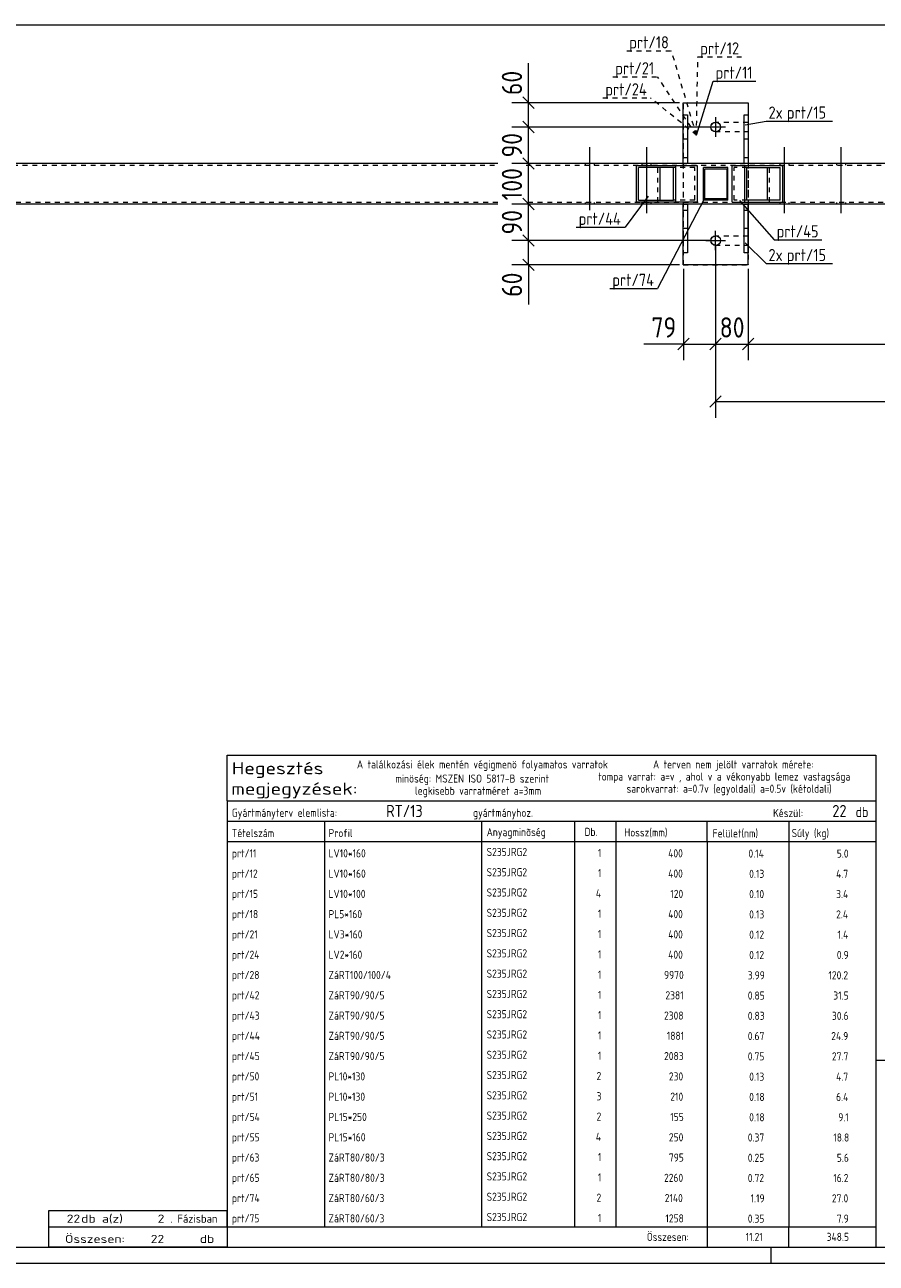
# Model space of a CAD drawing. Header units: millimetres. Extents: x 1 to 1188, y 1 to 840.
# Tile 3 of 6: x 814 to 1024, y 1 to 306. Entities that reach past the tile are written whole.
import ezdxf

# ---------------------------------------------------------------- set-up
doc = ezdxf.new("R2010")
doc.units = ezdxf.units.MM
doc.header["$LTSCALE"] = 0.6
doc.linetypes.add('XKITLINE00', pattern=[0])
doc.linetypes.add('XKITLINE02', pattern=[4, 2, -2])
for name, color, linetype, lineweight in [('Bolt', 7, 'Continuous', 0), ('DrawingSheet', 5, 'Continuous', 0), ('OtherObjectType', 1, 'Continuous', 0), ('Part', 2, 'Continuous', 0), ('PartMark', 3, 'Continuous', 0), ('Z-DIMENSIONS', 1, 'Continuous', 0)]:
    doc.layers.add(name, color=color, linetype=linetype, lineweight=lineweight)
doc.styles.add('ISOCPEUR', font='ISOCPEUR.TTF')

msp = doc.modelspace()

# ---------------------------------------------------------------- linework, layer by layer
at = {"layer": 'Bolt', "color": 4, "linetype": 'XKITLINE00', "lineweight": 0}
for p, q in [((986.7, 281.26), (981.9, 281.26)), ((984.3, 283.66), (984.3, 278.86)), ((953.3, 260.73), (953.3, 276.26)), ((967.3, 260.01), (967.3, 276.26)), ((1001.3, 260.01), (1001.3, 276.26)), ((1015.3, 260.01), (1015.3, 276.26)), ((952.2, 271.86), (952.2, 272.26)), ((954.4, 271.86), (954.4, 272.26)), ((966.2, 271.86), (966.2, 272.26)), ((968.4, 271.86), (968.4, 272.26)), ((1000.2, 271.86), (1000.2, 272.26)), ((1002.4, 271.86), (1002.4, 272.26)), ((1014.2, 271.86), (1014.2, 272.26)), ((1016.4, 271.86), (1016.4, 272.26)), ((952.2, 262.26), (952.2, 262.66)), ((954.4, 262.26), (954.4, 262.66)), ((966.2, 262.26), (966.2, 262.66)), ((968.4, 262.26), (968.4, 262.66)), ((1000.2, 262.26), (1000.2, 262.66)), ((1002.4, 262.26), (1002.4, 262.66)), ((1014.2, 262.26), (1014.2, 262.66)), ((1016.4, 262.26), (1016.4, 262.66)), ((984.3, 250.86), (984.3, 255.66)), ((981.9, 253.26), (986.7, 253.26))]:
    msp.add_line(p, q, dxfattribs=at)
for centre in [(984.3, 281.26), (984.3, 253.26)]:
    msp.add_circle(centre, 1.2, dxfattribs=at)
at = {"layer": 'DrawingSheet', "color": 3, "linetype": 'XKITLINE00', "lineweight": 0}
msp.add_line((5, 5), (1184, 5), dxfattribs=at)
at = {"layer": 'DrawingSheet', "color": 2, "linetype": 'XKITLINE00', "lineweight": 0}
for p, q in [((998, 1), (998, 5)), ((1, 1), (1188, 1))]:
    msp.add_line(p, q, dxfattribs=at)
at = {"layer": 'OtherObjectType', "color": 7, "linetype": 'XKITLINE00', "lineweight": 0}
for p, q in [((863.84, 115.05), (863.84, 126.3)), ((863.84, 126.3), (1023.84, 126.3)), ((1023.84, 126.3), (1023.84, 115.05)), ((863.84, 115.05), (1023.84, 115.05)), ((863.84, 115.05), (1023.84, 115.05)), ((863.84, 115.05), (863.84, 110.05)), ((1023.84, 115.05), (1023.84, 110.05)), ((863.84, 110.05), (1023.84, 110.05)), ((863.84, 110.05), (863.84, 105.05)), ((887.84, 110.05), (887.84, 105.05)), ((926.61, 105.05), (926.61, 110.05)), ((949.5, 110.05), (949.5, 105.05)), ((959.7, 110.05), (959.7, 105.18)), ((982.15, 110.05), (982.15, 105.05)), ((1002.33, 110.05), (1002.33, 105.05)), ((1023.84, 110.05), (1023.84, 105.05)), ((863.84, 105.05), (1023.84, 105.05)), ((863.84, 105.05), (863.84, 100.05)), ((887.84, 105.05), (887.84, 100.05)), ((926.61, 100.05), (926.61, 105.05)), ((949.5, 105.05), (949.5, 100.05)), ((959.67, 105.05), (959.67, 100.05)), ((982.18, 105.05), (982.18, 100.05)), ((1002.33, 105.05), (1002.33, 100.05)), ((1023.84, 105.05), (1023.84, 100.05)), ((863.84, 100.05), (863.84, 95.05)), ((887.84, 100.05), (887.84, 95.05)), ((926.61, 95.05), (926.61, 100.05)), ((949.5, 100.05), (949.5, 95.05)), ((959.67, 100.05), (959.67, 95.05)), ((982.18, 100.05), (982.18, 95.05)), ((1002.33, 100.05), (1002.33, 95.05)), ((1023.84, 100.05), (1023.84, 95.05)), ((863.84, 95.05), (863.84, 90.05)), ((887.84, 95.05), (887.84, 90.05)), ((926.61, 90.05), (926.61, 95.05)), ((949.5, 95.05), (949.5, 90.05)), ((959.67, 95.05), (959.67, 90.05)), ((982.18, 95.05), (982.18, 90.05)), ((1002.33, 95.05), (1002.33, 90.05)), ((1023.84, 95.05), (1023.84, 90.05)), ((863.84, 90.05), (863.84, 85.05)), ((887.84, 90.05), (887.84, 85.05)), ((926.61, 85.05), (926.61, 90.05)), ((949.5, 90.05), (949.5, 85.05)), ((959.67, 90.04), (959.67, 85.04)), ((982.18, 90.05), (982.18, 85.05)), ((1002.33, 90.05), (1002.33, 85.05)), ((1023.84, 90.05), (1023.84, 85.05)), ((863.84, 85.04), (863.84, 80.04)), ((887.84, 85.04), (887.84, 80.04)), ((926.61, 80.04), (926.61, 85.04)), ((949.5, 85.04), (949.5, 80.04)), ((959.67, 85.04), (959.67, 80.04)), ((982.18, 85.04), (982.18, 80.04)), ((1002.33, 85.04), (1002.33, 80.04)), ((1023.84, 85.04), (1023.84, 80.04)), ((863.84, 80.04), (863.84, 75.04)), ((887.84, 80.04), (887.84, 75.04)), ((926.61, 75.04), (926.61, 80.04)), ((949.5, 80.04), (949.5, 75.04)), ((959.67, 80.04), (959.67, 75.04)), ((982.18, 80.04), (982.18, 75.04)), ((1002.33, 80.04), (1002.33, 75.04)), ((1023.84, 80.04), (1023.84, 75.04)), ((863.84, 75.04), (863.84, 70.04)), ((887.84, 75.04), (887.84, 70.04)), ((926.61, 70.04), (926.61, 75.04)), ((949.5, 75.04), (949.5, 70.04)), ((959.67, 75.03), (959.67, 70.03)), ((982.18, 75.04), (982.18, 70.04)), ((1002.33, 75.04), (1002.33, 70.04)), ((1023.84, 75.04), (1023.84, 70.04)), ((863.84, 70.03), (863.84, 65.03)), ((887.84, 70.03), (887.84, 65.03)), ((926.61, 65.03), (926.61, 70.03)), ((949.5, 70.03), (949.5, 65.03)), ((959.67, 70.03), (959.67, 65.03)), ((982.18, 70.03), (982.18, 65.03)), ((1002.33, 70.03), (1002.33, 65.03)), ((1023.84, 70.03), (1023.84, 65.03)), ((863.84, 65.03), (863.84, 60.03)), ((887.84, 65.03), (887.84, 60.03)), ((926.61, 60.03), (926.61, 65.03)), ((949.5, 65.03), (949.5, 60.03)), ((959.67, 65.03), (959.67, 60.03)), ((982.18, 65.03), (982.18, 60.03)), ((1002.33, 65.03), (1002.33, 60.03)), ((1023.84, 65.03), (1023.84, 60.03)), ((863.84, 60.03), (863.84, 55.03)), ((887.84, 60.03), (887.84, 55.03)), ((926.61, 55.03), (926.61, 60.03)), ((949.5, 60.03), (949.5, 55.03)), ((959.67, 60.03), (959.67, 55.03)), ((982.18, 60.03), (982.18, 55.03)), ((1002.33, 60.03), (1002.33, 55.03)), ((1023.84, 60.03), (1023.84, 55.03)), ((863.84, 55.03), (863.84, 50.03)), ((887.84, 55.03), (887.84, 50.03)), ((926.61, 50.03), (926.61, 55.03)), ((949.5, 55.03), (949.5, 50.03)), ((959.67, 55.02), (959.67, 50.02)), ((982.18, 55.03), (982.18, 50.03)), ((1002.33, 55.03), (1002.33, 50.03)), ((1023.84, 55.03), (1023.84, 50.03)), ((863.84, 50.02), (863.84, 45.02)), ((887.84, 50.02), (887.84, 45.02)), ((926.61, 45.02), (926.61, 50.02)), ((949.5, 50.02), (949.5, 45.02)), ((959.67, 50.02), (959.67, 45.02)), ((982.18, 50.02), (982.18, 45.02)), ((1002.33, 50.02), (1002.33, 45.02)), ((1023.84, 51.05), (1023.84, 6.75)), ((1023.84, 51.05), (1184, 51.05)), ((1023.84, 50.02), (1023.84, 45.02)), ((863.84, 45.02), (863.84, 40.02)), ((887.84, 45.02), (887.84, 40.02)), ((926.61, 40.02), (926.61, 45.02)), ((949.5, 45.02), (949.5, 40.02)), ((959.67, 45.02), (959.67, 40.02)), ((982.18, 45.02), (982.18, 40.02)), ((1002.33, 45.02), (1002.33, 40.02)), ((1023.84, 45.02), (1023.84, 40.02)), ((863.84, 40.02), (863.84, 35.02)), ((887.84, 40.02), (887.84, 35.02)), ((926.61, 35.02), (926.61, 40.02)), ((949.5, 40.02), (949.5, 35.02)), ((959.67, 40.01), (959.67, 35.01)), ((982.18, 40.02), (982.18, 35.02)), ((1002.33, 40.02), (1002.33, 35.02)), ((1023.84, 40.02), (1023.84, 35.02)), ((863.84, 35.01), (863.84, 30.01)), ((887.84, 35.01), (887.84, 30.01)), ((926.61, 30.01), (926.61, 35.01)), ((949.5, 35.01), (949.5, 30.01)), ((959.67, 35.01), (959.67, 30.01)), ((982.18, 35.01), (982.18, 30.01)), ((1002.33, 35.01), (1002.33, 30.01)), ((1023.84, 35.01), (1023.84, 30.01)), ((863.84, 30.01), (863.84, 25.01)), ((887.84, 30.01), (887.84, 25.01)), ((926.61, 25.01), (926.61, 30.01)), ((949.5, 30.01), (949.5, 25.01)), ((959.67, 30.01), (959.67, 25.01)), ((982.18, 30.01), (982.18, 25.01)), ((1002.33, 30.01), (1002.33, 25.01)), ((1023.84, 30.01), (1023.84, 25.01)), ((863.84, 25.01), (863.84, 20.01)), ((887.84, 25.01), (887.84, 20.01)), ((926.61, 20.01), (926.61, 25.01)), ((949.5, 25.01), (949.5, 20.01)), ((959.67, 25.01), (959.67, 20.01)), ((982.18, 25.01), (982.18, 20.01)), ((1002.33, 25.01), (1002.33, 20.01)), ((1023.84, 25.01), (1023.84, 20.01)), ((863.84, 20.01), (863.84, 15.01)), ((887.84, 20.01), (887.84, 15.01)), ((926.61, 15.01), (926.61, 20.01)), ((949.5, 20.01), (949.5, 15.01)), ((959.67, 20), (959.67, 15)), ((982.18, 20.01), (982.18, 15.01)), ((1002.33, 20.01), (1002.33, 15.01)), ((1023.84, 20.01), (1023.84, 15.01)), ((819.84, 10), (819.84, 14)), ((819.84, 14), (863.84, 14)), ((863.84, 15), (863.84, 10)), ((863.84, 10), (863.84, 14)), ((887.84, 15), (887.84, 10)), ((926.61, 10), (926.61, 15)), ((949.5, 15), (949.5, 10)), ((959.67, 15), (959.67, 10)), ((982.18, 15), (982.18, 10)), ((1002.33, 15), (1002.33, 10)), ((1023.84, 15), (1023.84, 10)), ((819.84, 10), (863.84, 10)), ((819.85, 5.02), (819.84, 9.99)), ((819.84, 9.98), (863.74, 9.98)), ((863.84, 10), (1023.84, 10)), ((863.84, 10), (863.84, 5)), ((982.19, 10), (982.19, 5)), ((1002.31, 10), (1002.31, 5)), ((1023.84, 10), (1023.84, 5)), ((819.89, 5.03), (863.79, 5.03)), ((863.84, 5), (1023.84, 5))]:
    msp.add_line(p, q, dxfattribs=at)
at = {"layer": 'Part', "color": 2, "linetype": 'XKITLINE00', "lineweight": 0}
for p, q in [((976.33, 284.26), (976.33, 287.26)), ((976.33, 287.26), (992.33, 287.26)), ((992.33, 287.26), (992.33, 284.26)), ((976.33, 272.26), (976.33, 284.26)), ((976.33, 284.26), (977.33, 284.26)), ((977.33, 284.26), (977.33, 272.26)), ((991.33, 272.26), (991.33, 284.26)), ((991.33, 284.26), (992.33, 284.26)), ((992.33, 284.26), (992.33, 272.26)), ((977.33, 278.26), (976.33, 278.26)), ((992.33, 278.26), (991.33, 278.26)), ((930.57, 272.26), (95.8, 272.26)), ((1092.8, 272.26), (937.57, 272.26)), ((977.33, 272.26), (976.33, 272.26)), ((992.33, 272.26), (991.33, 272.26)), ((964.77, 262.76), (964.77, 271.76)), ((964.77, 271.76), (979.72, 271.76)), ((965.3, 263.26), (965.3, 271.26)), ((973.88, 271.26), (965.3, 271.26)), ((970.61, 263.26), (970.61, 271.26)), ((973.88, 263.26), (973.88, 271.26)), ((974.42, 271.76), (974.42, 262.76)), ((979.72, 271.76), (979.72, 262.76)), ((981.33, 263.26), (981.33, 271.26)), ((987.33, 271.26), (981.33, 271.26)), ((981.63, 270.96), (987.03, 270.96)), ((981.63, 263.56), (981.63, 270.96)), ((987.03, 270.96), (987.03, 263.56)), ((987.33, 263.26), (987.33, 271.26)), ((988.36, 271.76), (1000.77, 271.76)), ((988.36, 262.76), (988.36, 271.76)), ((991.53, 262.76), (991.53, 271.76)), ((992.04, 263.26), (992.04, 271.26)), ((992.04, 271.26), (1000.25, 271.26)), ((997.09, 263.26), (997.09, 271.26)), ((1000.25, 263.26), (1000.25, 271.26)), ((1000.77, 271.76), (1000.77, 262.76)), ((979.72, 262.76), (964.77, 262.76)), ((965.3, 263.26), (973.88, 263.26)), ((987.33, 263.26), (981.33, 263.26)), ((987.03, 263.56), (981.63, 263.56)), ((988.36, 262.76), (1000.77, 262.76)), ((1000.25, 263.26), (992.04, 263.26)), ((930.57, 262.26), (95.8, 262.26)), ((1092.8, 262.26), (937.57, 262.26)), ((976.33, 250.26), (976.33, 262.26)), ((976.33, 262.26), (977.33, 262.26)), ((977.33, 262.26), (977.33, 250.26)), ((991.33, 250.26), (991.33, 262.26)), ((991.33, 262.26), (992.33, 262.26)), ((992.33, 247.26), (992.33, 262.26)), ((992.33, 262.26), (992.33, 250.26)), ((977.33, 256.26), (976.33, 256.26)), ((992.33, 256.26), (991.33, 256.26)), ((977.33, 250.26), (976.33, 250.26)), ((976.33, 247.26), (976.33, 250.26)), ((992.33, 250.26), (991.33, 250.26)), ((976.33, 247.26), (976.33, 247.26)), ((992.33, 247.26), (976.33, 247.26)), ((992.33, 247.26), (992.33, 247.26))]:
    msp.add_line(p, q, dxfattribs=at)
at = {"layer": 'Part', "color": 7, "linetype": 'XKITLINE02', "lineweight": 0}
for p, q in [((976.33, 287.26), (992.33, 287.26)), ((976.36, 287.26), (992.33, 287.26)), ((976.36, 247.26), (976.36, 287.26)), ((976.36, 287.26), (992.33, 287.26)), ((976.36, 247.26), (976.36, 287.26)), ((976.36, 287.26), (992.33, 287.26)), ((976.36, 247.26), (976.36, 287.26)), ((976.36, 287.26), (992.33, 287.26)), ((976.36, 247.26), (976.36, 287.26)), ((992.33, 287.26), (992.33, 282.36)), ((992.33, 287.26), (992.33, 282.36)), ((992.33, 287.26), (992.33, 282.36)), ((992.33, 287.26), (992.33, 282.36)), ((976.33, 284.26), (976.33, 250.26)), ((992.33, 284.26), (992.33, 262.26)), ((983.13, 281.26), (983.21, 281.68)), ((983.13, 281.26), (983.21, 281.68)), ((983.13, 281.26), (983.21, 281.68)), ((983.13, 281.26), (983.21, 281.68)), ((983.21, 280.84), (983.13, 281.26)), ((983.21, 280.84), (983.13, 281.26)), ((983.21, 280.84), (983.13, 281.26)), ((983.21, 280.84), (983.13, 281.26)), ((983.81, 282.28), (984.23, 282.36)), ((983.81, 282.28), (984.23, 282.36)), ((983.81, 282.28), (984.23, 282.36)), ((983.81, 282.28), (984.23, 282.36)), ((992.33, 282.36), (984.23, 282.36)), ((992.33, 282.36), (984.23, 282.36)), ((992.33, 282.36), (984.23, 282.36)), ((992.33, 282.36), (984.23, 282.36)), ((984.23, 280.16), (983.81, 280.25)), ((984.23, 280.16), (983.81, 280.25)), ((984.23, 280.16), (983.81, 280.25)), ((984.23, 280.16), (983.81, 280.25)), ((984.23, 280.16), (992.33, 280.16)), ((984.23, 280.16), (992.33, 280.16)), ((984.23, 280.16), (992.33, 280.16)), ((984.23, 280.16), (992.33, 280.16)), ((992.33, 280.16), (992.33, 254.36)), ((992.33, 280.16), (992.33, 254.36)), ((992.33, 280.16), (992.33, 254.36)), ((992.33, 280.16), (992.33, 254.36)), ((976.33, 273.76), (977.33, 273.76)), ((991.33, 273.76), (992.33, 273.76)), ((95.8, 271.86), (930.57, 271.86)), ((937.57, 271.86), (1092.8, 271.86)), ((970.07, 262.76), (970.07, 271.76)), ((979.18, 271.26), (973.88, 271.26)), ((979.18, 271.26), (973.88, 271.26)), ((979.18, 263.26), (979.18, 271.26)), ((992.04, 271.26), (988.88, 271.26)), ((988.88, 263.26), (988.88, 271.26)), ((997.6, 262.76), (997.6, 271.76)), ((979.18, 263.26), (973.88, 263.26)), ((992.04, 263.26), (988.88, 263.26)), ((930.57, 262.66), (95.8, 262.66)), ((1092.8, 262.66), (937.57, 262.66)), ((976.33, 260.76), (977.33, 260.76)), ((991.33, 260.76), (992.33, 260.76)), ((983.13, 253.26), (983.21, 253.69)), ((983.13, 253.26), (983.21, 253.69)), ((983.13, 253.26), (983.21, 253.69)), ((983.13, 253.26), (983.21, 253.69)), ((983.81, 254.28), (984.23, 254.36)), ((983.81, 254.28), (984.23, 254.36)), ((983.81, 254.28), (984.23, 254.36)), ((983.81, 254.28), (984.23, 254.36)), ((992.33, 254.36), (984.23, 254.36)), ((992.33, 254.36), (984.23, 254.36)), ((992.33, 254.36), (984.23, 254.36)), ((992.33, 254.36), (984.23, 254.36)), ((983.21, 252.84), (983.13, 253.26)), ((983.21, 252.84), (983.13, 253.26)), ((983.21, 252.84), (983.13, 253.26)), ((983.21, 252.84), (983.13, 253.26)), ((984.23, 252.16), (983.81, 252.25)), ((984.23, 252.16), (983.81, 252.25)), ((984.23, 252.16), (983.81, 252.25)), ((984.23, 252.16), (983.81, 252.25)), ((984.23, 252.16), (992.33, 252.16)), ((984.23, 252.16), (992.33, 252.16)), ((984.23, 252.16), (992.33, 252.16)), ((984.23, 252.16), (992.33, 252.16)), ((992.33, 252.16), (992.33, 247.26)), ((992.33, 252.16), (992.33, 247.26)), ((992.33, 252.16), (992.33, 247.26)), ((992.33, 252.16), (992.33, 247.26)), ((976.33, 247.26), (992.33, 247.26)), ((992.33, 247.26), (976.36, 247.26)), ((992.33, 247.26), (976.36, 247.26)), ((992.33, 247.26), (976.36, 247.26)), ((992.33, 247.26), (976.36, 247.26))]:
    msp.add_line(p, q, dxfattribs=at)
for centre, start, end in [((984.23, 281.26), 112.4954, 157.4931), ((984.23, 281.26), 112.4954, 157.4931), ((984.23, 281.26), 112.4954, 157.4931), ((984.23, 281.26), 112.4954, 157.4931), ((984.23, 281.26), 202.4915, 247.4907), ((984.23, 281.26), 202.4915, 247.4907), ((984.23, 281.26), 202.4915, 247.4907), ((984.23, 281.26), 202.4915, 247.4907), ((984.23, 253.26), 112.4975, 157.4992), ((984.23, 253.26), 112.4975, 157.4992), ((984.23, 253.26), 112.4975, 157.4992), ((984.23, 253.26), 112.4975, 157.4992), ((984.23, 253.26), 202.4992, 247.4975), ((984.23, 253.26), 202.4992, 247.4975), ((984.23, 253.26), 202.4992, 247.4975), ((984.23, 253.26), 202.4992, 247.4975)]:
    msp.add_arc(centre, 1.1, start, end, dxfattribs=at)
at = {"layer": 'PartMark', "color": 7, "linetype": 'XKITLINE02', "lineweight": 0}
for p, q in [((962.41, 300.06), (973.41, 300.06)), ((979.58, 279.23), (973.41, 300.06)), ((979.58, 279.23), (979.92, 298.56)), ((979.92, 298.56), (990.92, 298.56)), ((958.96, 293.66), (969.96, 293.66)), ((979.58, 279.23), (969.96, 293.66)), ((956.5, 288.45), (968.27, 288.45)), ((979.58, 279.23), (968.27, 288.45))]:
    msp.add_line(p, q, dxfattribs=at)
at = {"layer": 'PartMark', "color": 7, "linetype": 'XKITLINE00', "lineweight": 0}
for p, q in [((979.56, 279.23), (983.7, 292.59)), ((983.7, 292.59), (994.18, 292.59)), ((991.56, 281.83), (996.76, 282.73)), ((996.76, 282.73), (1013.16, 282.73)), ((967.68, 264.21), (961.96, 256.53)), ((981.5, 263.48), (970, 241.46)), ((990.23, 263.1), (998.76, 253.44)), ((949.93, 256.53), (961.96, 256.53)), ((991.56, 252.69), (996.75, 247.59)), ((998.76, 253.44), (1010.53, 253.44)), ((996.75, 247.59), (1013.16, 247.59)), ((958.23, 241.46), (970, 241.46))]:
    msp.add_line(p, q, dxfattribs=at)
at = {"layer": 'Z-DIMENSIONS', "color": 7, "linetype": 'XKITLINE00', "lineweight": 0}
for p, q in [((95.8, 306.49), (1092.8, 306.49)), ((938.17, 287.26), (938.17, 297.03)), ((938.17, 287.26), (938.17, 297.03)), ((975.36, 287.26), (934.07, 287.26)), ((936.75, 288.68), (939.58, 285.85)), ((938.17, 281.26), (938.17, 287.26)), ((983.3, 281.26), (934.07, 281.26)), ((983.3, 281.26), (934.07, 281.26)), ((936.75, 282.68), (939.58, 279.85)), ((936.75, 282.68), (939.58, 279.85)), ((938.17, 272.26), (938.17, 281.26)), ((963.1, 272.26), (934.07, 272.26)), ((936.75, 273.68), (939.58, 270.85)), ((937.57, 272.86), (939.58, 270.85)), ((963.1, 272.26), (937.57, 272.26)), ((938.17, 262.26), (938.17, 272.26)), ((936.75, 263.68), (939.58, 260.85)), ((937.57, 262.86), (939.58, 260.85)), ((963.1, 262.26), (934.07, 262.26)), ((963.1, 262.26), (937.57, 262.26)), ((938.17, 253.26), (938.17, 262.26)), ((936.75, 254.68), (939.58, 251.85)), ((937.57, 253.86), (939.58, 251.85)), ((983.3, 253.26), (934.07, 253.26)), ((983.3, 253.26), (934.07, 253.26)), ((938.17, 247.26), (938.17, 253.26)), ((984.3, 252.26), (984.3, 223.73)), ((984.3, 252.26), (984.3, 223.73)), ((984.3, 252.26), (984.3, 209.56)), ((936.75, 248.68), (939.58, 245.85)), ((975.36, 247.26), (934.07, 247.26)), ((938.17, 247.26), (938.17, 237.5)), ((938.17, 247.26), (938.17, 237.5)), ((976.36, 246.26), (976.36, 223.73)), ((992.33, 246.26), (992.33, 223.73)), ((992.33, 246.26), (992.33, 223.73)), ((977.78, 229.15), (974.95, 226.32)), ((985.71, 229.15), (982.88, 226.32)), ((993.75, 229.15), (990.92, 226.32)), ((993.75, 229.15), (990.92, 226.32)), ((976.36, 227.73), (966.6, 227.73)), ((976.36, 227.73), (966.6, 227.73)), ((976.36, 227.73), (984.3, 227.73)), ((984.9, 228.33), (982.88, 226.32)), ((984.3, 227.73), (992.33, 227.73)), ((992.33, 227.73), (1092.8, 227.73)), ((985.71, 214.97), (982.88, 212.14)), ((984.3, 213.56), (1092.8, 213.56))]:
    msp.add_line(p, q, dxfattribs=at)
at = {"layer": 'Z-DIMENSIONS', "color": 3}
for p in [(938.17, 287.26), (938.17, 281.26), (938.17, 281.26), (938.17, 272.26), (938.17, 272.26), (938.17, 262.26), (938.17, 262.26), (938.17, 253.26), (938.17, 253.26), (938.17, 247.26), (976.36, 227.73), (984.3, 227.73), (984.3, 227.73), (992.33, 227.73), (992.33, 227.73), (984.3, 213.56)]:
    msp.add_point(p, dxfattribs=at)

# ---------------------------------------------------------------- texts
at = {"layer": 'OtherObjectType', "color": 7, "style": 'ISOCPEUR'}
for s, height, width, p in [('A találkozási élek mentén végigmenö folyamatos varratok', 2, 0.85, (895.84, 123.05)), ('A terven nem jelölt varratok mérete:', 2, 0.85, (968.86, 123.05)), ('Hegesztés', 3, 1.19, (864.99, 121.61)), ('tompa varrat: a=v , ahol v a vékonyabb lemez vastagsága', 2, 0.85, (955.34, 120.05)), ('megjegyzések:', 3, 1.19, (864.84, 116.55)), ('minöség: MSZEN ISO 5817-B szerint', 2, 0.85, (905.34, 119.55)), ('sarokvarrat: a=0.7v (egyoldali) a=0.5v (kétoldali)', 2, 0.85, (962.34, 117.05)), ('legkisebb varratméret a=3mm', 2, 0.85, (910.16, 116.55)), ('Gyártmányterv elemlista:                               gyártmányhoz.', 2, 0.85, (864.99, 111.11)), ('Készül:', 2, 0.85, (998.47, 111.05)), ('db', 2.5, 0.85, (1018.84, 111.05)), ('Tételszám', 2, 0.85, (864.99, 106.11)), ('Profil', 2, 0.85, (888.84, 106.11)), ('Anyagminõség', 2, 0.85, (927.83, 106.34)), ('Db.', 2, 0.85, (951.96, 106.4)), ('Hossz(mm)', 2, 0.85, (961.78, 106.26)), ('Felület(nm)', 2, 0.85, (983.56, 106.05)), ('Súly (kg)', 2, 0.85, (1003.05, 106.11)), ('22', 2, 1.211571, (824.27, 11)), ('db a(z)', 2, 1.211571, (827.84, 11)), ('2', 2, 1.211571, (846.7, 11)), ('. Fázisban', 2, 0.935, (849.84, 11)), ('Összesen:            db', 2, 1.211571, (823.84, 6)), ('22', 2, 1.211571, (844.99, 6)), ('Összesen:', 2, 0.85, (967.33, 6.5))]:
    msp.add_text(s, height=height, dxfattribs=dict(at, width=width)).set_placement(p)
at = {"layer": 'OtherObjectType', "color": 5, "style": 'ISOCPEUR', "width": 0.85}
for s, height, p in [('RT/13', 3, (903.03, 111.05)), ('22', 3, (1013.09, 111.05)), ('prt/11', 2, (864.99, 101.11)), ('LV10*160', 2, (888.84, 101.11)), ('S235JRG2', 2, (927.83, 101.45)), ('1', 2, (955.28, 101.22)), ('400', 2, (972.61, 101.11)), ('0.14', 2, (992.4, 101.05)), ('5.0', 2, (1014.19, 101.05)), ('prt/12', 2, (864.99, 96.11)), ('LV10*160', 2, (888.84, 96.11)), ('S235JRG2', 2, (927.83, 96.45)), ('1', 2, (955.28, 96.22)), ('400', 2, (972.61, 96.11)), ('0.13', 2, (992.58, 96.05)), ('4.7', 2, (1014.02, 96.05)), ('prt/15', 2, (864.99, 91.11)), ('LV10*100', 2, (888.84, 91.11)), ('S235JRG2', 2, (927.83, 91.45)), ('4', 2, (954.76, 91.22)), ('120', 2, (973.13, 91.11)), ('0.10', 2, (992.58, 91.05)), ('3.4', 2, (1014.02, 91.05)), ('prt/18', 2, (864.99, 86.11)), ('PL5*160', 2, (888.84, 86.11)), ('S235JRG2', 2, (927.83, 86.44)), ('1', 2, (955.28, 86.21)), ('400', 2, (972.61, 86.11)), ('0.13', 2, (992.58, 86.04)), ('2.4', 2, (1014.02, 86.04)), ('prt/21', 2, (864.99, 81.1)), ('LV3*160', 2, (888.84, 81.1)), ('S235JRG2', 2, (927.83, 81.44)), ('1', 2, (955.28, 81.21)), ('400', 2, (972.61, 81.1)), ('0.12', 2, (992.58, 81.04)), ('1.4', 2, (1014.36, 81.04)), ('prt/24', 2, (864.99, 76.1)), ('LV2*160', 2, (888.84, 76.1)), ('S235JRG2', 2, (927.83, 76.44)), ('1', 2, (955.28, 76.21)), ('400', 2, (972.61, 76.1)), ('0.12', 2, (992.58, 76.04)), ('0.9', 2, (1014.19, 76.04)), ('ZáRT100/100/4', 2, (888.84, 71.1)), ('S235JRG2', 2, (927.83, 71.44)), ('prt/28', 2, (864.99, 71.1)), ('1', 2, (955.28, 71.2)), ('9970', 2, (971.58, 71.1)), ('3.99', 2, (992.23, 71.03)), ('120.2', 2, (1012.13, 71.03)), ('prt/42', 2, (864.99, 66.09)), ('ZáRT90/90/5', 2, (888.84, 66.09)), ('S235JRG2', 2, (927.83, 66.43)), ('1', 2, (955.28, 66.2)), ('2381', 2, (971.92, 66.09)), ('0.85', 2, (992.23, 66.03)), ('31.5', 2, (1013.33, 66.03)), ('prt/43', 2, (864.99, 61.09)), ('ZáRT90/90/5', 2, (888.84, 61.09)), ('S235JRG2', 2, (927.83, 61.43)), ('1', 2, (955.28, 61.2)), ('2308', 2, (971.58, 61.09)), ('0.83', 2, (992.23, 61.03)), ('30.6', 2, (1012.99, 61.03)), ('prt/44', 2, (864.99, 56.09)), ('ZáRT90/90/5', 2, (888.84, 56.09)), ('S235JRG2', 2, (927.83, 56.43)), ('1', 2, (955.28, 56.2)), ('1881', 2, (972.27, 56.09)), ('0.67', 2, (992.23, 56.03)), ('24.9', 2, (1012.82, 56.03)), ('prt/45', 2, (864.99, 51.09)), ('ZáRT90/90/5', 2, (888.84, 51.09)), ('S235JRG2', 2, (927.83, 51.42)), ('1', 2, (955.28, 51.19)), ('2083', 2, (971.58, 51.09)), ('0.75', 2, (992.23, 51.02)), ('27.7', 2, (1012.99, 51.02)), ('prt/50', 2, (864.99, 46.08)), ('PL10*130', 2, (888.84, 46.08)), ('S235JRG2', 2, (927.83, 46.42)), ('2', 2, (954.94, 46.19)), ('230', 2, (972.78, 46.08)), ('0.13', 2, (992.58, 46.02)), ('4.7', 2, (1014.02, 46.02)), ('prt/51', 2, (864.99, 41.08)), ('PL10*130', 2, (888.84, 41.08)), ('S235JRG2', 2, (927.83, 41.42)), ('3', 2, (954.94, 41.19)), ('210', 2, (973.13, 41.08)), ('0.18', 2, (992.58, 41.02)), ('6.4', 2, (1014.02, 41.02)), ('prt/54', 2, (864.99, 36.08)), ('PL15*250', 2, (888.84, 36.08)), ('S235JRG2', 2, (927.83, 36.42)), ('2', 2, (954.94, 36.18)), ('155', 2, (973.13, 36.08)), ('0.18', 2, (992.58, 36.01)), ('9.1', 2, (1014.54, 36.01)), ('prt/55', 2, (864.99, 31.07)), ('PL15*160', 2, (888.84, 31.07)), ('S235JRG2', 2, (927.83, 31.41)), ('4', 2, (954.76, 31.18)), ('250', 2, (972.78, 31.07)), ('0.37', 2, (992.23, 31.01)), ('18.8', 2, (1013.33, 31.01)), ('prt/63', 2, (864.99, 26.07)), ('ZáRT80/80/3', 2, (888.84, 26.07)), ('S235JRG2', 2, (927.83, 26.41)), ('1', 2, (955.28, 26.18)), ('795', 2, (972.78, 26.07)), ('0.25', 2, (992.23, 26.01)), ('5.6', 2, (1014.19, 26.01)), ('prt/65', 2, (864.99, 21.07)), ('ZáRT80/80/3', 2, (888.84, 21.07)), ('S235JRG2', 2, (927.83, 21.41)), ('1', 2, (955.28, 21.18)), ('2260', 2, (971.58, 21.07)), ('0.72', 2, (992.23, 21.01)), ('16.2', 2, (1013.33, 21.01)), ('ZáRT80/60/3', 2, (888.84, 16.07)), ('S235JRG2', 2, (927.83, 16.4)), ('prt/74', 2, (864.99, 16.07)), ('2', 2, (954.94, 16.17)), ('2140', 2, (971.75, 16.07)), ('1.19', 2, (992.92, 16)), ('27.0', 2, (1012.99, 16)), ('prt/75', 2, (864.99, 11.06)), ('ZáRT80/60/3', 2, (888.84, 11.06)), ('S235JRG2', 2, (927.83, 11.4)), ('1', 2, (955.28, 11.17)), ('1258', 2, (971.92, 11.06)), ('0.35', 2, (992.23, 11)), ('7.9', 2, (1014.19, 11)), ('11.21', 2, (991.72, 6.5)), ('348.5', 2, (1011.69, 6.5))]:
    msp.add_text(s, height=height, dxfattribs=at).set_placement(p)
at = {"layer": 'PartMark', "color": 3, "style": 'ISOCPEUR', "width": 0.85}
for s, p in [('prt/18', (963.01, 300.66)), ('prt/12', (980.52, 299.16)), ('prt/21', (959.56, 294.26)), ('prt/11', (984.3, 293.19)), ('prt/24', (957.1, 289.05)), ('2x', (997.36, 283.33)), ('prt/15', (1001.87, 283.33)), ('prt/44', (950.53, 257.13)), ('prt/45', (999.36, 254.04)), ('2x', (997.35, 248.19)), ('prt/15', (1001.86, 248.19)), ('prt/74', (958.83, 242.06))]:
    msp.add_text(s, height=3, dxfattribs=at).set_placement(p)
at = {"layer": 'Z-DIMENSIONS', "color": 3, "style": 'ISOCPEUR', "width": 0.85}
for s, p in [('60', (936.57, 289.14)), ('90', (936.57, 273.75)), ('100', (936.57, 263.18)), ('90', (936.57, 254.75)), ('60', (936.57, 239.37))]:
    msp.add_text(s, height=5, rotation=90.0002, dxfattribs=at).set_placement(p)
for s, p in [('79', (968.47, 229.33)), ('80', (985.31, 229.33))]:
    msp.add_text(s, height=5, dxfattribs=at).set_placement(p)

doc.saveas('drawing.dxf')
